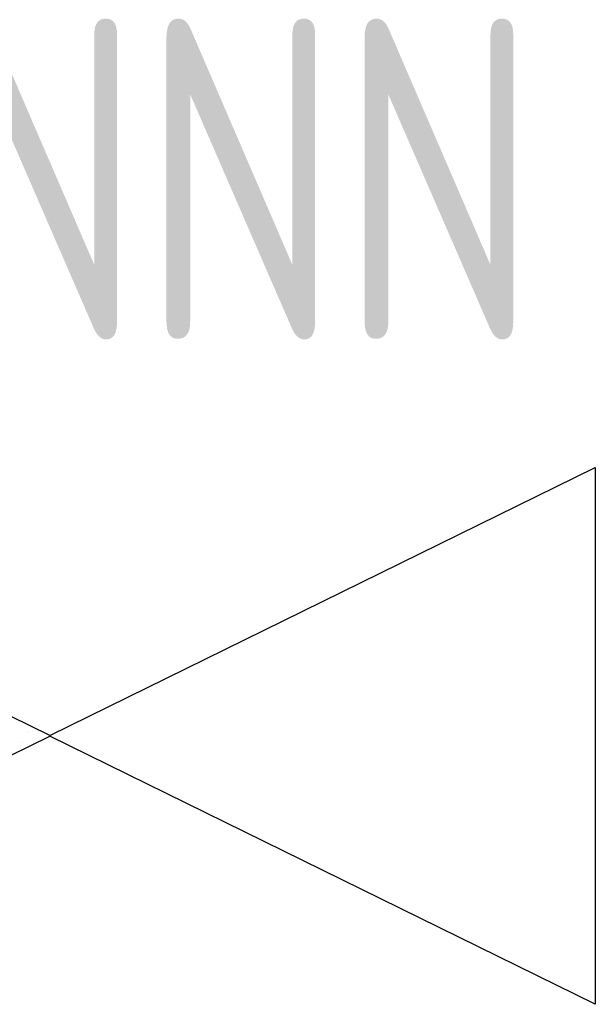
# Model space of a CAD drawing. Header units: millimetres. Extents: x 472 to 1299, y 510 to 798.
# Tile 18 of 69: x 660.57 to 663.8, y 577.23 to 582.75. Entities that reach past the tile are written whole.
import ezdxf
from ezdxf.enums import TextEntityAlignment as Align

# ---------------------------------------------------------------- set-up
doc = ezdxf.new("R2010")
doc.units = ezdxf.units.MM
doc.header["$LTSCALE"] = 4
doc.layers.add('ARMATURA', color=7, linetype='Continuous')
doc.layers.add('KKS_1', color=7, linetype='Continuous', lineweight=5)
doc.styles.get("Standard").update_dxf_attribs({"font": 'ISOCP.SHX'})

# ---------------------------------------------------------------- blocks, each defined once
blk = doc.blocks.new('*X17')
at = {"color": 0, "linetype": 'Continuous'}
for p, q in [((-0.125, 0), (-0.125, 0)), ((-0.0625, 0), (-0.0625, 0)), ((-0.15625, -0.0625), (-0.15625, -0.0625)), ((-0.09375, -0.0625), (-0.09375, -0.0625))]:
    blk.add_line(p, q, dxfattribs=at)
blk = doc.blocks.new('ZZWR_RL')
at = {"linetype": 'Continuous'}
for p, q in [((0.0607, -0.0211), (0.0607, -0.024)), ((0.0608, -0.0211), (0.0608, -0.024))]:
    blk.add_line(p, q, dxfattribs=at)
for points in [[(0.0608, -0.0211), (-3.0012, 1.4823), (-3.0012, -1.5275), (0.0608, -0.024)], [(0.0607, -0.0211), (3.1227, 1.4823), (3.1227, -1.5275), (0.0607, -0.024)]]:
    blk.add_lwpolyline(points, dxfattribs=at)
at = {"linetype": 'Continuous', "xscale": 0.9900000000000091, "yscale": 0.9900000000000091, "zscale": 0.9900000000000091}
blk.add_blockref('*X17', (0.0619, 0), dxfattribs=at)
at = {"layer": 'KKS_1', "color": 7, "width": 0.8}
blk.add_attdef('KKS_1_KONIEC', text='', height=1.8, dxfattribs=at).set_placement((-0.0309, 2.1933), align=Align.CENTER)
at = {"layer": 'KKS_1', "color": 7, "width": 0.8, "flags": 1}
for tag, p, height in [('OPIS', (-6.3714, -0.3067), 1.5), ('KKS_1_PEŁNY', (-6.3845, -3.053), 2.5)]:
    blk.add_attdef(tag, p, '', height=height, dxfattribs=at)

msp = doc.modelspace()

# ---------------------------------------------------------------- block references
at = {"layer": 'ARMATURA'}
msp.add_blockref('ZZWR_RL', (660.6749, 578.7572), dxfattribs=at).add_auto_attribs({'KKS_1_KONIEC': 'AANNN'})

doc.saveas('drawing.dxf')
